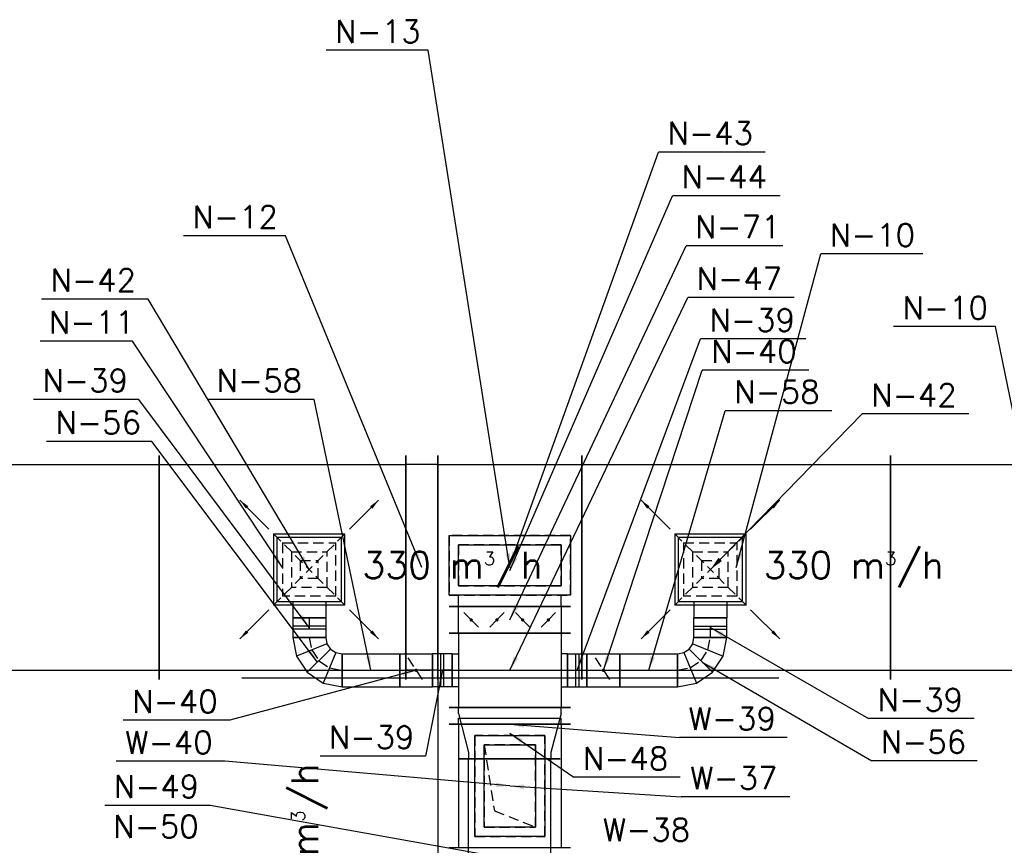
# Model space of a CAD drawing. Extents: x 109611 to 371611, y -232083 to 185490.
# Tile 10 of 24: x 302137 to 306923, y 9890 to 13903. Entities that reach past the tile are written whole.
import ezdxf

# ---------------------------------------------------------------- set-up
doc = ezdxf.new("R2010")
doc.units = 0
doc.header["$LTSCALE"] = 99.9
doc.header["$MEASUREMENT"] = 0
doc.linetypes.add('DASHDOT', pattern=[1, 0.5, -0.25, 0, -0.25])
doc.linetypes.add('DASHED', pattern=[0.75, 0.5, -0.25])
for name, color, linetype in [('FLUID-N', 7, 'Continuous'), ('FLUID-N-110-NUM', 7, 'Continuous'), ('FLUID-N-130-ARRGR', 7, 'Continuous'), ('FLUID-N-SYM', 7, 'Continuous'), ('FLUID-W', 7, 'Continuous'), ('FLUID-W-110-NUM', 7, 'Continuous'), ('went_urządzenia', 121, 'Continuous')]:
    doc.layers.add(name, color=color, linetype=linetype)
doc.styles.add('FDBES', font='simplex.shx')
doc.dimstyles.new('FDBES', dxfattribs={"dimscale": 50, "dimtxt": 4, "dimasz": 2.5, "dimexe": 0.8, "dimexo": 2, "dimgap": 1, "dimtad": 1, "dimdsep": 46, "dimtxsty": 'FDBES', "dimcen": 2.5, "dimclrd": 4, "dimclre": 5, "dimadec": 0, "dimazin": 0, "dimtfac": 1, "dimtmove": 0, "dimatfit": 3, "dimfxl": 0, "dimarcsym": 0})

# ---------------------------------------------------------------- blocks, each defined once
blk = doc.blocks.new('*U203')
at = {"color": 14, "linetype": 'Continuous', "lineweight": -2}
for p, q in [((-600, -545), (-600, 545)), ((600, 545), (600, -545))]:
    blk.add_line(p, q, dxfattribs=at)
at = {"color": 0, "linetype": 'ByBlock', "lineweight": -2}
for p, q in [((-600, 500), (600, 500)), ((-600, -500), (600, -500))]:
    blk.add_line(p, q, dxfattribs=at)
blk = doc.blocks.new('*U204')
at = {"color": 14, "linetype": 'Continuous', "lineweight": -2}
for p, q in [((-750, -545), (-750, 545)), ((750, 545), (750, -545))]:
    blk.add_line(p, q, dxfattribs=at)
at = {"color": 0, "linetype": 'ByBlock', "lineweight": -2}
for p, q in [((-750, 500), (750, 500)), ((-750, -500), (750, -500))]:
    blk.add_line(p, q, dxfattribs=at)
blk = doc.blocks.new('*U205')
at = {"color": 14, "linetype": 'Continuous', "lineweight": -2}
for p, q in [((-350, -545), (-350, 545)), ((350, 545), (350, -545))]:
    blk.add_line(p, q, dxfattribs=at)
at = {"color": 0, "linetype": 'ByBlock', "lineweight": -2}
for p, q in [((-350, 500), (350, 500)), ((-350, -500), (350, -500))]:
    blk.add_line(p, q, dxfattribs=at)
at = {"color": 30, "linetype": 'DASHED'}
for p, q in [((295, 155), (-295, 155)), ((-295, 155), (-295, -135)), ((295, -135), (295, 155)), ((250, 110), (-250, 110)), ((-250, 110), (-250, -90)), ((250, -90), (250, 110)), ((-250, -90), (250, -90)), ((-295, -135), (295, -135))]:
    blk.add_line(p, q, dxfattribs=at)
blk = doc.blocks.new('*U207')
at = {"color": 14, "linetype": 'Continuous', "lineweight": -2}
blk.add_line((-175, -295), (-175, 295), dxfattribs=at)
at = {"color": 30, "linetype": 'Continuous'}
for p, q in [((-120, -295), (-120, 295)), ((-120, 295), (170, 295)), ((170, 295), (170, -295)), ((170, -295), (-120, -295))]:
    blk.add_line(p, q, dxfattribs=at)
at = {"color": 0, "linetype": 'ByBlock', "lineweight": -2}
for p, q in [((-175, 250), (-120, 250)), ((-75, -250), (-75, 250)), ((-75, 250), (125, 250)), ((125, 250), (125, -250)), ((-175, -250), (-120, -250)), ((125, -250), (-75, -250))]:
    blk.add_line(p, q, dxfattribs=at)
blk = doc.blocks.new('*U208')
at = {"color": 14, "linetype": 'Continuous', "lineweight": -2}
for p, q in [((-65, -295), (-65, 295)), ((65, 295), (65, -295))]:
    blk.add_line(p, q, dxfattribs=at)
at = {"color": 0, "linetype": 'ByBlock', "lineweight": -2}
for p, q in [((-65, 250), (65, 250)), ((65, -250), (-65, -250))]:
    blk.add_line(p, q, dxfattribs=at)
at = {"color": 30, "linetype": 'DASHED'}
for p, q in [((0, 187.5), (-44.2, 231.7)), ((0, 187.5), (44.2, 143.3)), ((0, 62.5), (44.2, 106.7)), ((0, 62.5), (-44.2, 18.3)), ((0, -62.5), (-44.2, -18.3)), ((0, -62.5), (44.2, -106.7)), ((0, -187.5), (44.2, -143.3)), ((0, -187.5), (-44.2, -231.7))]:
    blk.add_line(p, q, dxfattribs=at)
at = {"color": 30, "linetype": 'Continuous'}
for points in [[(-4, 187.5, 8, 8, 1), (4, 187.5, 8, 8, 1)], [(-4, 62.5, 8, 8, 1), (4, 62.5, 8, 8, 1)], [(-4, -62.5, 8, 8, 1), (4, -62.5, 8, 8, 1)], [(-4, -187.5, 8, 8, 1), (4, -187.5, 8, 8, 1)]]:
    blk.add_lwpolyline(points, format="xyseb", close=True, dxfattribs=at)
blk = doc.blocks.new('*U209')
at = {"color": 14, "linetype": 'Continuous', "lineweight": -2}
for p, q in [((-180, -295), (-180, 295)), ((180, 295), (180, -295)), ((-80, 280), (80, 280)), ((80, -280), (-80, -280))]:
    blk.add_line(p, q, dxfattribs=at)
at = {"color": 0, "linetype": 'ByBlock', "lineweight": -2}
for p, q in [((-180, 250), (180, 250)), ((-80, 280), (-80, 250)), ((80, 250), (80, 280)), ((-180, -250), (180, -250)), ((-80, -280), (-80, -250)), ((80, -250), (80, -280))]:
    blk.add_line(p, q, dxfattribs=at)
blk = doc.blocks.new('*U210')
at = {"color": 30, "linetype": 'Continuous'}
for p, q in [((-295, -145), (-295, 145)), ((-295, 145), (295, 145)), ((295, 145), (295, -145)), ((295, -145), (-295, -145))]:
    blk.add_line(p, q, dxfattribs=at)
at = {"color": 0, "linetype": 'ByBlock', "lineweight": -2}
for p, q in [((-250, -100), (-250, 100)), ((-250, 100), (250, 100)), ((250, 100), (250, -100)), ((250, -100), (-250, -100))]:
    blk.add_line(p, q, dxfattribs=at)
blk = doc.blocks.new('*U211')
at = {"color": 14, "linetype": 'Continuous', "lineweight": -2}
for p, q in [((-80, -80), (-80, 80)), ((80, 80), (80, -80))]:
    blk.add_line(p, q, dxfattribs=at)
at = {"color": 0, "linetype": 'ByBlock', "lineweight": -2}
for p, q in [((-80, 80), (80, 80)), ((-80, -80), (80, -80))]:
    blk.add_line(p, q, dxfattribs=at)
at = {"color": 30, "linetype": 'DASHED'}
blk.add_line((-40, 60), (40, -60), dxfattribs=at)
at = {"color": 30, "linetype": 'Continuous'}
blk.add_lwpolyline([(-4, 0, 8, 8, 1), (4, 0, 8, 8, 1)], format="xyseb", close=True, dxfattribs=at)
at = {"layer": 'FLUID-N-SYM', "color": 2, "linetype": 'DASHDOT'}
blk.add_line((-80, 0), (80, 0), dxfattribs=at)
blk = doc.blocks.new('*U212')
at = {"color": 14, "linetype": 'Continuous', "lineweight": -2}
for p, q in [((-47.5, -80), (-47.5, 80)), ((47.5, 80), (47.5, -80))]:
    blk.add_line(p, q, dxfattribs=at)
at = {"color": 0, "linetype": 'ByBlock', "lineweight": -2}
for p, q in [((-47.5, 80), (47.5, 80)), ((-47.5, -80), (47.5, -80))]:
    blk.add_line(p, q, dxfattribs=at)
at = {"color": 30, "linetype": 'Continuous'}
for p, q in [((-7.5, 80), (-7.5, -80)), ((7.5, 80), (7.5, -80))]:
    blk.add_line(p, q, dxfattribs=at)
at = {"layer": 'FLUID-N-SYM', "color": 2, "linetype": 'DASHDOT'}
blk.add_line((-47.5, 0), (47.5, 0), dxfattribs=at)
blk = doc.blocks.new('*U213')
at = {"color": 14, "linetype": 'Continuous', "lineweight": -2}
for p, q in [((-77.5, -545), (-77.5, 545)), ((77.5, 545), (77.5, -545))]:
    blk.add_line(p, q, dxfattribs=at)
at = {"color": 0, "linetype": 'ByBlock', "lineweight": -2}
for p, q in [((-77.5, 500), (77.5, 500)), ((-77.5, -500), (77.5, -500))]:
    blk.add_line(p, q, dxfattribs=at)
blk = doc.blocks.new('*U214')
at = {"color": 30, "linetype": 'Continuous'}
for p, q in [((-173.5, 173.5), (173.5, 173.5)), ((-173.5, 173.5), (-173.5, -173.5)), ((173.5, -173.5), (173.5, 173.5)), ((173.5, -173.5), (-173.5, -173.5))]:
    blk.add_line(p, q, dxfattribs=at)
at = {"color": 30, "linetype": 'DASHED'}
for p, q in [((-173.5, 173.5), (0, 0)), ((173.5, 173.5), (0, 0)), ((-130.125, 130.125), (130.125, 130.125)), ((-130.125, 130.125), (-130.125, -130.125)), ((130.125, -130.125), (130.125, 130.125)), ((-86.75, 86.75), (86.75, 86.75)), ((-86.75, 86.75), (-86.75, -86.75)), ((86.75, -86.75), (86.75, 86.75)), ((-173.5, -173.5), (0, 0)), ((-43.375, 43.375), (43.375, 43.375)), ((-43.375, 43.375), (-43.375, -43.375)), ((173.5, -173.5), (0, 0)), ((43.375, -43.375), (43.375, 43.375)), ((43.375, -43.375), (-43.375, -43.375)), ((86.75, -86.75), (-86.75, -86.75)), ((130.125, -130.125), (-130.125, -130.125))]:
    blk.add_line(p, q, dxfattribs=at)
at = {"color": 0, "linetype": 'ByBlock', "lineweight": -2}
for p, q in [((-155, -155), (-155, 155)), ((155, 155), (-155, 155)), ((155, 155), (155, -155)), ((-155, -155), (155, -155)), ((-80, -155), (-80, -235)), ((80, -155), (80, -235))]:
    blk.add_line(p, q, dxfattribs=at)
at = {"color": 14, "linetype": 'Continuous', "lineweight": -2}
blk.add_line((80, -235), (-80, -235), dxfattribs=at)
blk = doc.blocks.new('*U215')
at = {"color": 14, "linetype": 'Continuous', "lineweight": -2}
for p, q in [((-120, -40), (-120, 120)), ((120, -120), (-40, -120))]:
    blk.add_line(p, q, dxfattribs=at)
at = {"color": 0, "linetype": 'ByBlock', "lineweight": -2}
for p, q in [((-28.2, 101.7), (-120, 120)), ((49.7, 49.7), (-28.2, 101.7)), ((101.7, -28.2), (49.7, 49.7)), ((-89.4, -46.1), (-120, -40)), ((-63.4, -63.4), (-89.4, -46.1)), ((120, -120), (101.7, -28.2)), ((-46.1, -89.4), (-63.4, -63.4)), ((-40, -120), (-46.1, -89.4))]:
    blk.add_line(p, q, dxfattribs=at)
at = {"color": 30, "linetype": 'Continuous'}
for p, q in [((-89.4, -46.1), (-28.2, 101.7)), ((-63.4, -63.4), (49.7, 49.7)), ((-46.1, -89.4), (101.7, -28.2))]:
    blk.add_line(p, q, dxfattribs=at)
at = {"layer": 'FLUID-N-SYM', "color": 2, "linetype": 'DASHDOT'}
for p, q in [((-58.8, 27.8), (-120, 40)), ((-6.9, -6.9), (-58.8, 27.8)), ((27.8, -58.8), (-6.9, -6.9)), ((40, -120), (27.8, -58.8))]:
    blk.add_line(p, q, dxfattribs=at)
blk = doc.blocks.new('*U216')
at = {"color": 14, "linetype": 'Continuous', "lineweight": -2}
for p, q in [((-47.5, -80), (-47.5, 80)), ((47.5, 80), (47.5, -80))]:
    blk.add_line(p, q, dxfattribs=at)
at = {"color": 0, "linetype": 'ByBlock', "lineweight": -2}
for p, q in [((-47.5, 80), (47.5, 80)), ((-47.5, -80), (47.5, -80))]:
    blk.add_line(p, q, dxfattribs=at)
at = {"color": 30, "linetype": 'Continuous'}
for p, q in [((-7.5, 80), (-7.5, -80)), ((7.5, 80), (7.5, -80))]:
    blk.add_line(p, q, dxfattribs=at)
at = {"layer": 'FLUID-N-SYM', "color": 2, "linetype": 'DASHDOT'}
blk.add_line((-47.5, 0), (47.5, 0), dxfattribs=at)
blk = doc.blocks.new('*U217')
at = {"color": 14, "linetype": 'Continuous', "lineweight": -2}
for p, q in [((-140, -80), (-140, 80)), ((140, 80), (140, -80))]:
    blk.add_line(p, q, dxfattribs=at)
at = {"color": 0, "linetype": 'ByBlock', "lineweight": -2}
for p, q in [((-140, 80), (140, 80)), ((-140, -80), (140, -80))]:
    blk.add_line(p, q, dxfattribs=at)
at = {"layer": 'FLUID-N-SYM', "color": 2, "linetype": 'DASHDOT'}
blk.add_line((-140, 0), (140, 0), dxfattribs=at)
blk = doc.blocks.new('*U219')
at = {"color": 14, "linetype": 'Continuous', "lineweight": -2}
for p, q in [((-47.5, -80), (-47.5, 80)), ((47.5, 80), (47.5, -80))]:
    blk.add_line(p, q, dxfattribs=at)
at = {"color": 0, "linetype": 'ByBlock', "lineweight": -2}
for p, q in [((-47.5, 80), (47.5, 80)), ((-47.5, -80), (47.5, -80))]:
    blk.add_line(p, q, dxfattribs=at)
at = {"color": 30, "linetype": 'Continuous'}
for p, q in [((-7.5, 80), (-7.5, -80)), ((7.5, 80), (7.5, -80))]:
    blk.add_line(p, q, dxfattribs=at)
at = {"layer": 'FLUID-N-SYM', "color": 2, "linetype": 'DASHDOT'}
blk.add_line((-47.5, 0), (47.5, 0), dxfattribs=at)
blk = doc.blocks.new('*U218')
at = {"color": 14, "linetype": 'Continuous', "lineweight": -2}
for p, q in [((-80, -80), (-80, 80)), ((80, 80), (80, -80))]:
    blk.add_line(p, q, dxfattribs=at)
at = {"color": 0, "linetype": 'ByBlock', "lineweight": -2}
for p, q in [((-80, 80), (80, 80)), ((-80, -80), (80, -80))]:
    blk.add_line(p, q, dxfattribs=at)
at = {"color": 30, "linetype": 'DASHED'}
blk.add_line((-40, 60), (40, -60), dxfattribs=at)
at = {"color": 30, "linetype": 'Continuous'}
blk.add_lwpolyline([(-4, 0, 8, 8, 1), (4, 0, 8, 8, 1)], format="xyseb", close=True, dxfattribs=at)
at = {"layer": 'FLUID-N-SYM', "color": 2, "linetype": 'DASHDOT'}
blk.add_line((-80, 0), (80, 0), dxfattribs=at)
blk = doc.blocks.new('*U223')
at = {"color": 14, "linetype": 'Continuous', "lineweight": -2}
for p, q in [((-140, -80), (-140, 80)), ((140, 80), (140, -80))]:
    blk.add_line(p, q, dxfattribs=at)
at = {"color": 0, "linetype": 'ByBlock', "lineweight": -2}
for p, q in [((-140, 80), (140, 80)), ((-140, -80), (140, -80))]:
    blk.add_line(p, q, dxfattribs=at)
at = {"layer": 'FLUID-N-SYM', "color": 2, "linetype": 'DASHDOT'}
blk.add_line((-140, 0), (140, 0), dxfattribs=at)
blk = doc.blocks.new('*U221')
at = {"color": 0, "linetype": 'ByBlock', "lineweight": -2}
for p, q in [((28.2, 101.7), (-49.7, 49.7)), ((120, 120), (28.2, 101.7)), ((-49.7, 49.7), (-101.7, -28.2)), ((-101.7, -28.2), (-120, -120)), ((89.4, -46.1), (63.4, -63.4)), ((120, -40), (89.4, -46.1)), ((46.1, -89.4), (40, -120)), ((63.4, -63.4), (46.1, -89.4))]:
    blk.add_line(p, q, dxfattribs=at)
at = {"color": 30, "linetype": 'Continuous'}
for p, q in [((89.4, -46.1), (28.2, 101.7)), ((63.4, -63.4), (-49.7, 49.7)), ((46.1, -89.4), (-101.7, -28.2))]:
    blk.add_line(p, q, dxfattribs=at)
at = {"color": 14, "linetype": 'Continuous', "lineweight": -2}
for p, q in [((120, 120), (120, -40)), ((40, -120), (-120, -120))]:
    blk.add_line(p, q, dxfattribs=at)
at = {"layer": 'FLUID-N-SYM', "color": 2, "linetype": 'DASHDOT'}
for p, q in [((58.8, 27.8), (6.9, -6.9)), ((120, 40), (58.8, 27.8)), ((6.9, -6.9), (-27.8, -58.8)), ((-27.8, -58.8), (-40, -120))]:
    blk.add_line(p, q, dxfattribs=at)
blk = doc.blocks.new('*U222')
at = {"color": 14, "linetype": 'Continuous', "lineweight": -2}
for p, q in [((-47.5, -80), (-47.5, 80)), ((47.5, 80), (47.5, -80))]:
    blk.add_line(p, q, dxfattribs=at)
at = {"color": 0, "linetype": 'ByBlock', "lineweight": -2}
for p, q in [((-47.5, 80), (47.5, 80)), ((-47.5, -80), (47.5, -80))]:
    blk.add_line(p, q, dxfattribs=at)
at = {"color": 30, "linetype": 'Continuous'}
for p, q in [((-7.5, 80), (-7.5, -80)), ((7.5, 80), (7.5, -80))]:
    blk.add_line(p, q, dxfattribs=at)
at = {"layer": 'FLUID-N-SYM', "color": 2, "linetype": 'DASHDOT'}
blk.add_line((-47.5, 0), (47.5, 0), dxfattribs=at)
blk = doc.blocks.new('*U220')
at = {"color": 30, "linetype": 'Continuous'}
for p, q in [((-173.5, 173.5), (173.5, 173.5)), ((-173.5, 173.5), (-173.5, -173.5)), ((173.5, -173.5), (173.5, 173.5)), ((173.5, -173.5), (-173.5, -173.5))]:
    blk.add_line(p, q, dxfattribs=at)
at = {"color": 30, "linetype": 'DASHED'}
for p, q in [((-173.5, 173.5), (0, 0)), ((173.5, 173.5), (0, 0)), ((-130.125, 130.125), (130.125, 130.125)), ((-130.125, 130.125), (-130.125, -130.125)), ((130.125, -130.125), (130.125, 130.125)), ((-86.75, 86.75), (86.75, 86.75)), ((-86.75, 86.75), (-86.75, -86.75)), ((86.75, -86.75), (86.75, 86.75)), ((-173.5, -173.5), (0, 0)), ((-43.375, 43.375), (43.375, 43.375)), ((-43.375, 43.375), (-43.375, -43.375)), ((173.5, -173.5), (0, 0)), ((43.375, -43.375), (43.375, 43.375)), ((43.375, -43.375), (-43.375, -43.375)), ((86.75, -86.75), (-86.75, -86.75)), ((130.125, -130.125), (-130.125, -130.125))]:
    blk.add_line(p, q, dxfattribs=at)
at = {"color": 0, "linetype": 'ByBlock', "lineweight": -2}
for p, q in [((-155, -155), (-155, 155)), ((155, 155), (-155, 155)), ((155, 155), (155, -155)), ((-155, -155), (155, -155)), ((-80, -155), (-80, -235)), ((80, -155), (80, -235))]:
    blk.add_line(p, q, dxfattribs=at)
at = {"color": 14, "linetype": 'Continuous', "lineweight": -2}
blk.add_line((80, -235), (-80, -235), dxfattribs=at)
blk = doc.blocks.new('*U224')
at = {"color": 14, "linetype": 'Continuous', "lineweight": -2}
for p, q in [((-125, -295), (-125, 295)), ((125, 245), (125, -245))]:
    blk.add_line(p, q, dxfattribs=at)
at = {"color": 0, "linetype": 'ByBlock', "lineweight": -2}
for p, q in [((-95, 250), (-125, 250)), ((-95, 250), (95, 200)), ((95, 200), (125, 200)), ((-95, -250), (95, -200)), ((95, -200), (125, -200)), ((-95, -250), (-125, -250))]:
    blk.add_line(p, q, dxfattribs=at)
blk = doc.blocks.new('*U226')
at = {"color": 14, "linetype": 'Continuous', "lineweight": -2}
for p, q in [((-487.5, -245), (-487.5, 245)), ((487.5, 245), (487.5, -245))]:
    blk.add_line(p, q, dxfattribs=at)
at = {"color": 0, "linetype": 'ByBlock', "lineweight": -2}
for p, q in [((-487.5, 200), (487.5, 200)), ((-487.5, -200), (487.5, -200))]:
    blk.add_line(p, q, dxfattribs=at)
blk = doc.blocks.new('*U58')
at = {"color": 14, "linetype": 'Continuous', "lineweight": -2}
for p, q in [((-300, -295), (-300, 295)), ((300, 295), (300, -295))]:
    blk.add_line(p, q, dxfattribs=at)
at = {"color": 0, "linetype": 'ByBlock', "lineweight": -2}
for p, q in [((-300, 250), (300, 250)), ((-300, -250), (300, -250))]:
    blk.add_line(p, q, dxfattribs=at)
at = {"color": 30, "linetype": 'DASHED'}
for p, q in [((245, 170), (-245, 170)), ((-245, 170), (-245, -170)), ((245, -170), (245, 170)), ((200, 125), (-200, 125)), ((-200, 125), (-200, -125)), ((200, -125), (200, 125)), ((-200, -125), (200, -125)), ((-245, -170), (245, -170))]:
    blk.add_line(p, q, dxfattribs=at)
blk = doc.blocks.new('*U59')
at = {"color": 14, "linetype": 'Continuous', "lineweight": -2}
blk.add_line((0, -295), (0, 295), dxfattribs=at)
at = {"color": 0, "linetype": 'ByBlock', "lineweight": -2}
for p, q in [((0, 250), (30, 250)), ((30, 250), (30, -250)), ((0, -250), (30, -250))]:
    blk.add_line(p, q, dxfattribs=at)
blk = doc.blocks.new('*U60')
at = {"color": 30, "linetype": 'Continuous'}
for p, q in [((-245, -170), (-245, 170)), ((-245, 170), (245, 170)), ((245, 170), (245, -170)), ((245, -170), (-245, -170))]:
    blk.add_line(p, q, dxfattribs=at)
at = {"color": 0, "linetype": 'ByBlock', "lineweight": -2}
for p, q in [((-200, -125), (-200, 125)), ((-200, 125), (200, 125)), ((200, 125), (200, -125)), ((200, -125), (-200, -125))]:
    blk.add_line(p, q, dxfattribs=at)
at = {"color": 30, "linetype": 'DASHED'}
for p, q in [((120, -75), (200, 125)), ((-200, -125), (120, -75))]:
    blk.add_line(p, q, dxfattribs=at)
blk = doc.blocks.new('*U251')
at = {"color": 14, "linetype": 'Continuous', "lineweight": -2}
for p, q in [((-750, -545), (-750, 545)), ((750, 545), (750, -545))]:
    blk.add_line(p, q, dxfattribs=at)
at = {"color": 0, "linetype": 'ByBlock', "lineweight": -2}
for p, q in [((-750, 500), (750, 500)), ((-750, -500), (750, -500))]:
    blk.add_line(p, q, dxfattribs=at)
blk = doc.blocks.new('*U480')
at = {"color": 14, "linetype": 'Continuous', "lineweight": -2}
for p, q in [((-750, -545), (-750, 545)), ((750, 545), (750, -545))]:
    blk.add_line(p, q, dxfattribs=at)
at = {"color": 0, "linetype": 'ByBlock', "lineweight": -2}
for p, q in [((-750, 500), (750, 500)), ((-750, -500), (750, -500))]:
    blk.add_line(p, q, dxfattribs=at)

msp = doc.modelspace()

# ---------------------------------------------------------------- linework, layer by layer
at = {"layer": 'FLUID-N-110-NUM', "color": 221}
for p, q in [((304123.6, 13754.9), (303627, 13754.9)), ((305760.4, 13259.9), (305242.9, 13259.9)), ((305833.7, 13047.8), (305310.9, 13047.8)), ((303430.1, 12852.6), (302933.5, 12852.6)), ((305847, 12804.4), (305376.6, 12804.4)), ((306527.7, 12764.9), (306031.1, 12764.9)), ((302761.5, 12545.5), (302243.9, 12545.5)), ((305901.8, 12552.8), (305384.3, 12552.8)), ((306881.3, 12411.4), (306384.7, 12411.4)), ((305959, 12351.6), (305446.7, 12351.6)), ((302685.8, 12340.7), (302236.3, 12340.7)), ((305972.5, 12199.2), (305455, 12199.2)), ((302717.2, 12057.8), (302204.9, 12057.8)), ((303568.3, 12057.8), (303050.8, 12057.8)), ((306084.2, 12002.8), (305566.7, 12002.8)), ((306750.3, 11987.1), (306232.8, 11987.1)), ((302780.2, 11853.4), (302267.9, 11853.4)), ((303158.1, 10497.6), (302640.6, 10497.6)), ((306776, 10506.2), (306263.8, 10506.2)), ((304109.5, 10323.6), (303597.2, 10323.6)), ((306791.5, 10300.8), (306279.2, 10300.8)), ((305348.4, 10220.6), (304830.9, 10220.6)), ((303063.2, 10084), (302550.9, 10084))]:
    msp.add_line(p, q, dxfattribs=at)
at = {"layer": 'FLUID-W-110-NUM', "color": 221}
for p, q in [((305867.7, 10414), (305344.9, 10414)), ((303134.7, 10298.6), (302606.7, 10298.6)), ((305880.8, 10125.5), (305352.8, 10125.5))]:
    msp.add_line(p, q, dxfattribs=at)
at = {"layer": 'went_urządzenia'}
for p, q in [((304169.7, 11627), (304169.7, 6665.9)), ((303216.8, 10703.4), (305826.8, 10703.4))]:
    msp.add_line(p, q, dxfattribs=at)

# ---------------------------------------------------------------- block references
at = {"layer": 'FLUID-N', "color": 121, "linetype": 'Continuous'}
for name, p, rotation in [('*U204', (302064.7, 11240.7), 359.9999999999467), ('*U213', (304092.2, 11240.7), 180.0000000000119), ('*U207', (304519.7, 11225.7), 90.00000000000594), ('*U208', (304519.7, 10985.7), 269.999999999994), ('*U216', (303544.7, 10948.2), 269.999999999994), ('*U222', (305494.7, 10948.2), 90.00000000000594), ('*U209', (304519.7, 10740.7), 269.999999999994), ('*U215', (303584.7, 10780.7), 180.0000000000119), ('*U221', (305454.7, 10780.7), 180.0000000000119), ('*U212', (304192.2, 10740.7), 180.0000000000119), ('*U224', (304519.7, 10435.7), 269.999999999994), ('*U226', (304519.7, 9823.2), 90.00000000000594)]:
    msp.add_blockref(name, p, dxfattribs=dict(at, rotation=rotation))
for name, p in [('*U203', (303414.7, 11240.7)), ('*U205', (304519.7, 11240.7)), ('*U251', (305619.7, 11240.7)), ('*U480', (307119.7, 11240.7)), ('*U214', (303544.7, 11230.7)), ('*U210', (304519.7, 11250.7)), ('*U220', (305494.7, 11230.7)), ('*U217', (303844.7, 10740.7)), ('*U211', (304064.7, 10740.7)), ('*U219', (304847.2, 10740.7)), ('*U218', (304974.7, 10740.7)), ('*U223', (305194.7, 10740.7))]:
    msp.add_blockref(name, p, dxfattribs=at)
at = {"layer": 'FLUID-W', "color": 242, "linetype": 'Continuous'}
for name, p, rotation in [('*U59', (304519.7, 10478.4), 90.00000000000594), ('*U58', (304519.7, 10178.4), 269.999999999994), ('*U60', (304519.7, 10178.4), 269.999999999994)]:
    msp.add_blockref(name, p, dxfattribs=dict(at, rotation=rotation))

# ---------------------------------------------------------------- texts
at = {"layer": 'FLUID-N-110-NUM', "color": 151, "linetype": 'ByBlock', "style": 'FDBES'}
for s, p in [('N-13', (303671, 13791.5)), ('N-43', (305286.9, 13296.6)), ('N-44', (305354.9, 13084.4)), ('N-12', (302977.5, 12889.3)), ('N-71', (305420.6, 12841)), ('N-10', (306075.1, 12801.6)), ('N-42', (302287.9, 12582.1)), ('N-47', (305428.3, 12589.5)), ('N-10', (306428.7, 12448)), ('N-39', (305490.7, 12388.3)), ('N-11', (302280.3, 12377.3)), ('N-40', (305499, 12235.9)), ('N-39', (302248.9, 12094.5)), ('N-58', (303094.8, 12094.5)), ('N-58', (305610.7, 12039.5)), ('N-42', (306276.8, 12023.8)), ('N-56', (302311.9, 11890.1)), ('N-40', (302684.6, 10534.3)), ('N-39', (306307.8, 10542.8)), ('N-39', (303641.2, 10360.3)), ('N-56', (306323.2, 10337.5)), ('N-48', (304874.9, 10257.3)), ('N-49', (302594.9, 10120.7)), ('N-50', (302592.3, 9926.5))]:
    msp.add_text(s, height=110, dxfattribs=at).set_placement(p)
at = {"layer": 'FLUID-N-130-ARRGR', "color": 181, "char_height": 130, "attachment_point": 5, "style": 'FDBES'}
for insert in [(304240.2, 11230.7), (306190.2, 11230.7)]:
    msp.add_mtext('330 m{\\A2;\\H0.5x;3}/h\\P', dxfattribs=dict(at, insert=insert))
at = {"layer": 'FLUID-N-130-ARRGR', "color": 181, "insert": (303544.7, 9851.1), "char_height": 130, "attachment_point": 5, "rotation": 90, "style": 'FDBES'}
msp.add_mtext('330 m{\\A2;\\H0.5x;3}/h\\P', dxfattribs=at)
at = {"layer": 'FLUID-W-110-NUM', "color": 151, "linetype": 'ByBlock', "style": 'FDBES'}
for s, p in [('W-39', (305388.9, 10450.7)), ('W-40', (302650.7, 10335.3)), ('W-37', (305396.8, 10162.2)), ('W-38', (304972.1, 9910.9))]:
    msp.add_text(s, height=110, dxfattribs=at).set_placement(p)

# ---------------------------------------------------------------- leaders
at = {"layer": 'FLUID-N-110-NUM'}
for points in [[(304519.7, 11240.7), (304123.6, 13754.9)], [(304519.7, 11250.7), (305242.9, 13259.9)], [(304519.7, 11225.7), (305310.9, 13047.8)], [(304092.2, 11240.7), (303430.1, 12852.6)], [(304519.7, 10985.7), (305376.6, 12804.4)], [(305619.7, 11240.7), (306031.1, 12764.9)], [(303544.7, 11230.7), (302761.5, 12545.5)], [(304519.7, 10740.7), (305384.3, 12552.8)], [(307119.7, 11240.7), (306881.3, 12411.4)], [(304847.2, 10740.7), (305446.7, 12351.6)], [(303414.7, 11240.7), (302685.8, 12340.7)], [(304974.7, 10740.7), (305455, 12199.2)], [(303544.7, 10948.2), (302717.2, 12057.8)], [(303844.7, 10740.7), (303568.3, 12057.8)], [(305194.7, 10740.7), (305566.7, 12002.8)], [(305494.7, 11230.7), (306232.8, 11987.1)], [(303584.7, 10780.7), (302780.2, 11853.4)], [(305494.7, 10948.2), (306263.8, 10506.2)], [(305454.7, 10780.7), (306279.2, 10300.8)], [(304064.7, 10740.7), (303158.1, 10497.6)], [(304192.2, 10740.7), (304109.5, 10323.6)], [(304519.7, 10435.7), (304830.9, 10220.6)], [(304519.7, 9823.2), (303063.2, 10084)]]:
    msp.add_leader(points, dimstyle='FDBES', override={"dimscale": 27.5, "dimclrd": 5}, dxfattribs=at)
at = {"layer": 'FLUID-N-130-ARRGR'}
for points in [[(303207.6, 11567.8), (303349, 11426.4)], [(303881.9, 11567.8), (303740.4, 11426.4)], [(305157.6, 11567.8), (305299, 11426.4)], [(305831.9, 11567.8), (305690.4, 11426.4)], [(303207.6, 10893.5), (303349, 11035)], [(303881.9, 10893.5), (303740.4, 11035)], [(305157.6, 10893.5), (305299, 11035)], [(305831.9, 10893.5), (305690.4, 11035)]]:
    msp.add_leader(points, dimstyle='FDBES', override={"dimscale": 20, "dimclrd": 5}, dxfattribs=at)
at = {"layer": 'FLUID-W-110-NUM'}
for points in [[(304519.7, 10478.4), (305344.9, 10414)], [(304519.7, 10178.4), (303134.7, 10298.6)], [(304519.7, 10178.4), (305352.8, 10125.5)]]:
    msp.add_leader(points, dimstyle='FDBES', override={"dimscale": 27.5, "dimclrd": 5}, dxfattribs=at)

doc.saveas('drawing.dxf')
